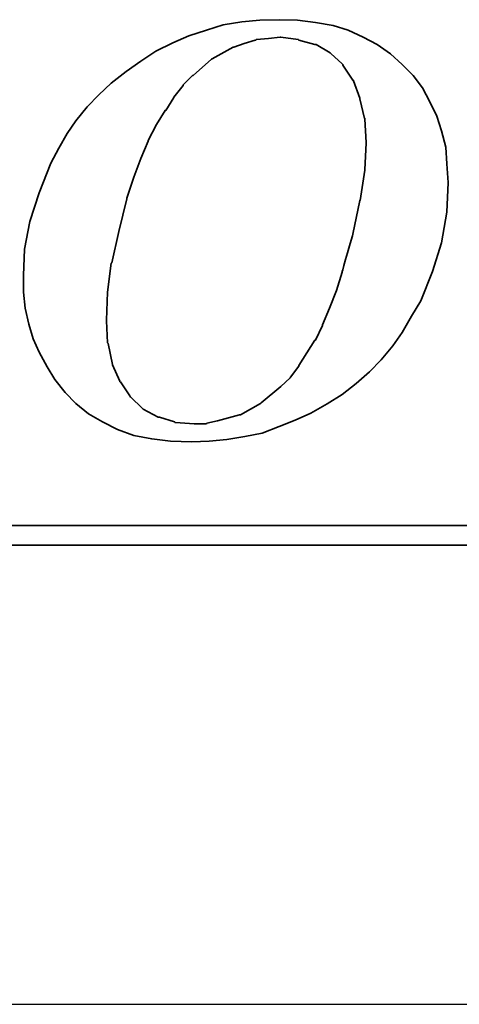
# Model space of a CAD drawing. Header units: millimetres. Extents: x 7 to 218, y 15 to 167.
# Tile 57 of 64: x 190.21 to 193.48, y 78.62 to 85.94. Entities that reach past the tile are written whole.
import ezdxf

# ---------------------------------------------------------------- set-up
doc = ezdxf.new("R2010")
doc.units = ezdxf.units.MM
doc.header["$LTSCALE"] = 0.2
doc.layers.add('layer 1', color=7, linetype='CONTINUOUS')

msp = doc.modelspace()

# ---------------------------------------------------------------- linework, layer by layer
at = {"layer": 'layer 1'}
msp.add_line((119.3408, 78.6232), (211.7192, 78.6232), dxfattribs=at)
at = {"layer": 'layer 1', "color": 1, "lineweight": 35}
for points, knots in [([(190.5538, 83.1694), (190.5538, 83.1694), (190.6321, 83.0875), (190.6321, 83.0875), (190.6321, 83.0875), (190.6321, 83.0875), (190.7266, 83.0096), (190.7266, 83.0096), (190.7266, 83.0096), (190.7266, 83.0096), (190.8301, 82.9498), (190.8301, 82.9498), (190.8301, 82.9498), (190.8301, 82.9498), (190.9426, 82.8931), (190.9426, 82.8931), (190.9426, 82.8931), (190.9426, 82.8931), (191.0632, 82.8499), (191.0632, 82.8499), (191.0632, 82.8499), (191.0632, 82.8499), (191.1973, 82.8238), (191.1973, 82.8238), (191.1973, 82.8238), (191.1973, 82.8238), (191.3359, 82.8067), (191.3359, 82.8067), (191.3359, 82.8067), (191.3359, 82.8067), (191.4952, 82.8022), (191.4952, 82.8022), (191.4952, 82.8022), (191.4952, 82.8022), (191.6248, 82.8067), (191.6248, 82.8067), (191.6248, 82.8067), (191.6248, 82.8067), (191.7544, 82.8202), (191.7544, 82.8202), (191.7544, 82.8202), (191.7544, 82.8202), (191.8885, 82.8413), (191.8885, 82.8413), (191.8885, 82.8413), (191.8885, 82.8413), (192.0181, 82.867), (192.0181, 82.867), (192.0181, 82.867), (192.0181, 82.867), (192.1432, 82.9147), (192.1432, 82.9147), (192.1432, 82.9147), (192.1432, 82.9147), (192.2638, 82.9624), (192.2638, 82.9624), (192.2638, 82.9624), (192.2638, 82.9624), (192.3808, 83.0146), (192.3808, 83.0146), (192.3808, 83.0146), (192.3808, 83.0146), (192.5014, 83.083), (192.5014, 83.083), (192.5014, 83.083), (192.5014, 83.083), (192.6139, 83.1523), (192.6139, 83.1523), (192.6139, 83.1523), (192.6139, 83.1523), (192.7174, 83.2342), (192.7174, 83.2342), (192.7174, 83.2342), (192.7174, 83.2342), (192.8169, 83.3206), (192.8169, 83.3206), (192.8169, 83.3206), (192.8169, 83.3206), (192.9028, 83.411), (192.9028, 83.411), (192.9028, 83.411), (192.9028, 83.411), (192.9892, 83.515), (192.9892, 83.515), (192.9892, 83.515), (192.9892, 83.515), (193.0585, 83.614), (193.0585, 83.614), (193.0585, 83.614), (193.0585, 83.614), (193.1278, 83.7355), (193.1278, 83.7355), (193.1278, 83.7355), (193.1278, 83.7355), (193.1971, 83.848), (193.1971, 83.848), (193.1971, 83.848), (193.1971, 83.848), (193.2835, 84.068), (193.2835, 84.068), (193.2835, 84.068), (193.2835, 84.068), (193.3524, 84.2791), (193.3524, 84.2791), (193.3524, 84.2791), (193.3524, 84.2791), (193.3915, 84.5086), (193.3915, 84.5086), (193.3915, 84.5086), (193.3915, 84.5086), (193.3996, 84.7282), (193.3996, 84.7282), (193.3996, 84.7282), (193.3996, 84.7282), (193.3915, 84.8668), (193.3915, 84.8668), (193.3915, 84.8668), (193.3915, 84.8668), (193.3825, 84.9919), (193.3825, 84.9919), (193.3825, 84.9919), (193.3825, 84.9919), (193.3524, 85.1125), (193.3524, 85.1125), (193.3524, 85.1125), (193.3524, 85.1125), (193.3177, 85.2205), (193.3177, 85.2205), (193.3177, 85.2205), (193.3177, 85.2205), (193.2655, 85.3285), (193.2655, 85.3285), (193.2655, 85.3285), (193.2655, 85.3285), (193.2097, 85.4324), (193.2097, 85.4324), (193.2097, 85.4324), (193.2097, 85.4324), (193.1404, 85.5229), (193.1404, 85.5229), (193.1404, 85.5229), (193.1404, 85.5229), (193.0585, 85.6052), (193.0585, 85.6052), (193.0585, 85.6052), (193.0585, 85.6052), (192.9721, 85.6831), (192.9721, 85.6831), (192.9721, 85.6831), (192.9721, 85.6831), (192.8727, 85.7524), (192.8727, 85.7524), (192.8727, 85.7524), (192.8727, 85.7524), (192.7692, 85.8082), (192.7692, 85.8082), (192.7692, 85.8082), (192.7692, 85.8082), (192.6571, 85.8599), (192.6571, 85.8599), (192.6571, 85.8599), (192.6571, 85.8599), (192.5446, 85.8946), (192.5446, 85.8946), (192.5446, 85.8946), (192.5446, 85.8946), (192.415, 85.9162), (192.415, 85.9162), (192.415, 85.9162), (192.415, 85.9162), (192.2809, 85.9333), (192.2809, 85.9333), (192.2809, 85.9333), (192.2809, 85.9333), (192.1432, 85.9378), (192.1432, 85.9378), (192.1432, 85.9378), (192.1432, 85.9378), (192.001, 85.9333), (192.001, 85.9333), (192.001, 85.9333), (192.001, 85.9333), (191.8669, 85.9207), (191.8669, 85.9207), (191.8669, 85.9207), (191.8669, 85.9207), (191.7283, 85.8991), (191.7283, 85.8991), (191.7283, 85.8991), (191.7283, 85.8991), (191.6037, 85.8599), (191.6037, 85.8599), (191.6037, 85.8599), (191.6037, 85.8599), (191.4736, 85.8172), (191.4736, 85.8172), (191.4736, 85.8172), (191.4736, 85.8172), (191.353, 85.765), (191.353, 85.765), (191.353, 85.765), (191.353, 85.765), (191.2279, 85.7047), (191.2279, 85.7047), (191.2279, 85.7047), (191.2279, 85.7047), (191.1154, 85.6309), (191.1154, 85.6309), (191.1154, 85.6309), (191.1154, 85.6309), (191.0074, 85.5535), (191.0074, 85.5535), (191.0074, 85.5535), (191.0074, 85.5535), (190.8949, 85.4671), (190.8949, 85.4671), (190.8949, 85.4671), (190.8949, 85.4671), (190.804, 85.3807), (190.804, 85.3807), (190.804, 85.3807), (190.804, 85.3807), (190.7176, 85.2898), (190.7176, 85.2898), (190.7176, 85.2898), (190.7176, 85.2898), (190.6321, 85.1863), (190.6321, 85.1863), (190.6321, 85.1863), (190.6321, 85.1863), (190.5673, 85.0913), (190.5673, 85.0913), (190.5673, 85.0913), (190.5673, 85.0913), (190.5061, 84.9829), (190.5061, 84.9829), (190.5061, 84.9829), (190.5061, 84.9829), (190.4463, 84.8713), (190.4463, 84.8713), (190.4463, 84.8713), (190.4463, 84.8713), (190.3594, 84.6508), (190.3594, 84.6508), (190.3594, 84.6508), (190.3594, 84.6508), (190.2901, 84.4388), (190.2901, 84.4388), (190.2901, 84.4388), (190.2901, 84.4388), (190.2514, 84.2323), (190.2514, 84.2323), (190.2514, 84.2323), (190.2514, 84.2323), (190.2433, 84.0379), (190.2433, 84.0379), (190.2433, 84.0379), (190.2433, 84.0379), (190.2433, 83.9128), (190.2433, 83.9128), (190.2433, 83.9128), (190.2433, 83.9128), (190.2559, 83.7958), (190.2559, 83.7958), (190.2559, 83.7958), (190.2559, 83.7958), (190.282, 83.6752), (190.282, 83.6752), (190.282, 83.6752), (190.282, 83.6752), (190.3162, 83.5667), (190.3162, 83.5667), (190.3162, 83.5667), (190.3162, 83.5667), (190.3594, 83.4677), (190.3594, 83.4677), (190.3594, 83.4677), (190.3594, 83.4677), (190.4202, 83.3593), (190.4202, 83.3593), (190.4202, 83.3593), (190.4202, 83.3593), (190.476, 83.2648), (190.476, 83.2648), (190.476, 83.2648), (190.476, 83.2648), (190.5538, 83.1694), (190.5538, 83.1694)], [0, 0, 0, 0, 0.013889, 0.013889, 0.013889, 0.013889, 0.027778, 0.027778, 0.027778, 0.027778, 0.041667, 0.041667, 0.041667, 0.041667, 0.055556, 0.055556, 0.055556, 0.055556, 0.069444, 0.069444, 0.069444, 0.069444, 0.083333, 0.083333, 0.083333, 0.083333, 0.097222, 0.097222, 0.097222, 0.097222, 0.111111, 0.111111, 0.111111, 0.111111, 0.125, 0.125, 0.125, 0.125, 0.138889, 0.138889, 0.138889, 0.138889, 0.152778, 0.152778, 0.152778, 0.152778, 0.166667, 0.166667, 0.166667, 0.166667, 0.180556, 0.180556, 0.180556, 0.180556, 0.194444, 0.194444, 0.194444, 0.194444, 0.208333, 0.208333, 0.208333, 0.208333, 0.222222, 0.222222, 0.222222, 0.222222, 0.236111, 0.236111, 0.236111, 0.236111, 0.25, 0.25, 0.25, 0.25, 0.263889, 0.263889, 0.263889, 0.263889, 0.277778, 0.277778, 0.277778, 0.277778, 0.291667, 0.291667, 0.291667, 0.291667, 0.305556, 0.305556, 0.305556, 0.305556, 0.319444, 0.319444, 0.319444, 0.319444, 0.333333, 0.333333, 0.333333, 0.333333, 0.347222, 0.347222, 0.347222, 0.347222, 0.361111, 0.361111, 0.361111, 0.361111, 0.375, 0.375, 0.375, 0.375, 0.388889, 0.388889, 0.388889, 0.388889, 0.402778, 0.402778, 0.402778, 0.402778, 0.416667, 0.416667, 0.416667, 0.416667, 0.430556, 0.430556, 0.430556, 0.430556, 0.444444, 0.444444, 0.444444, 0.444444, 0.458333, 0.458333, 0.458333, 0.458333, 0.472222, 0.472222, 0.472222, 0.472222, 0.486111, 0.486111, 0.486111, 0.486111, 0.5, 0.5, 0.5, 0.5, 0.513889, 0.513889, 0.513889, 0.513889, 0.527778, 0.527778, 0.527778, 0.527778, 0.541667, 0.541667, 0.541667, 0.541667, 0.555556, 0.555556, 0.555556, 0.555556, 0.569444, 0.569444, 0.569444, 0.569444, 0.583333, 0.583333, 0.583333, 0.583333, 0.597222, 0.597222, 0.597222, 0.597222, 0.611111, 0.611111, 0.611111, 0.611111, 0.625, 0.625, 0.625, 0.625, 0.638889, 0.638889, 0.638889, 0.638889, 0.652778, 0.652778, 0.652778, 0.652778, 0.666667, 0.666667, 0.666667, 0.666667, 0.680556, 0.680556, 0.680556, 0.680556, 0.694444, 0.694444, 0.694444, 0.694444, 0.708333, 0.708333, 0.708333, 0.708333, 0.722222, 0.722222, 0.722222, 0.722222, 0.736111, 0.736111, 0.736111, 0.736111, 0.75, 0.75, 0.75, 0.75, 0.763889, 0.763889, 0.763889, 0.763889, 0.777778, 0.777778, 0.777778, 0.777778, 0.791667, 0.791667, 0.791667, 0.791667, 0.805556, 0.805556, 0.805556, 0.805556, 0.819444, 0.819444, 0.819444, 0.819444, 0.833333, 0.833333, 0.833333, 0.833333, 0.847222, 0.847222, 0.847222, 0.847222, 0.861111, 0.861111, 0.861111, 0.861111, 0.875, 0.875, 0.875, 0.875, 0.888889, 0.888889, 0.888889, 0.888889, 0.902778, 0.902778, 0.902778, 0.902778, 0.916667, 0.916667, 0.916667, 0.916667, 0.930556, 0.930556, 0.930556, 0.930556, 0.944444, 0.944444, 0.944444, 0.944444, 0.958333, 0.958333, 0.958333, 0.958333, 0.972222, 0.972222, 0.972222, 0.972222, 0.986111, 0.986111, 0.986111, 0.986111, 1, 1, 1, 1]), ([(191.0115, 84.6121), (191.0115, 84.6121), (191.0632, 84.7678), (191.0632, 84.7678), (191.0632, 84.7678), (191.0632, 84.7678), (191.1154, 84.9059), (191.1154, 84.9059), (191.1154, 84.9059), (191.1154, 84.9059), (191.1712, 85.0351), (191.1712, 85.0351), (191.1712, 85.0351), (191.1712, 85.0351), (191.1712, 85.0396), (191.1712, 85.0396), (191.1712, 85.0396), (191.1712, 85.0396), (191.2315, 85.1602), (191.2315, 85.1602), (191.2315, 85.1602), (191.2315, 85.1602), (191.2963, 85.2637), (191.2963, 85.2637), (191.2963, 85.2637), (191.2963, 85.2637), (191.3008, 85.2637), (191.3008, 85.2637), (191.3008, 85.2637), (191.3008, 85.2637), (191.3611, 85.3586), (191.3611, 85.3586), (191.3611, 85.3586), (191.3611, 85.3586), (191.3611, 85.3631), (191.3611, 85.3631), (191.3611, 85.3631), (191.3611, 85.3631), (191.4309, 85.45), (191.4309, 85.45), (191.4309, 85.45), (191.4309, 85.45), (191.4309, 85.4536), (191.4309, 85.4536), (191.4309, 85.4536), (191.4309, 85.4536), (191.4997, 85.5229), (191.4997, 85.5229), (191.4997, 85.5229), (191.4997, 85.5229), (191.5042, 85.5229), (191.5042, 85.5229), (191.5042, 85.5229), (191.5042, 85.5229), (191.6419, 85.6444), (191.6419, 85.6444), (191.6419, 85.6444), (191.6419, 85.6444), (191.6464, 85.648), (191.6464, 85.648), (191.6464, 85.648), (191.6464, 85.648), (191.8021, 85.7344), (191.8021, 85.7344), (191.8021, 85.7344), (191.8021, 85.7344), (191.8066, 85.7344), (191.8066, 85.7344), (191.8066, 85.7344), (191.8066, 85.7344), (191.884, 85.7605), (191.884, 85.7605), (191.884, 85.7605), (191.884, 85.7605), (191.9659, 85.7866), (191.9659, 85.7866), (191.9659, 85.7866), (191.9659, 85.7866), (191.9704, 85.7866), (191.9704, 85.7866), (191.9704, 85.7866), (191.9704, 85.7866), (191.9749, 85.7911), (191.9749, 85.7911), (191.9749, 85.7911), (191.9749, 85.7911), (192.0649, 85.7992), (192.0649, 85.7992), (192.0649, 85.7992), (192.0649, 85.7992), (192.1513, 85.8082), (192.1513, 85.8082), (192.1513, 85.8082), (192.1513, 85.8082), (192.1558, 85.8082), (192.1558, 85.8082), (192.1558, 85.8082), (192.1558, 85.8082), (192.2859, 85.7911), (192.2859, 85.7911), (192.2859, 85.7911), (192.2859, 85.7911), (192.2899, 85.7866), (192.2899, 85.7866), (192.2899, 85.7866), (192.2899, 85.7866), (192.4105, 85.7524), (192.4105, 85.7524), (192.4105, 85.7524), (192.4105, 85.7524), (192.415, 85.7524), (192.415, 85.7524), (192.415, 85.7524), (192.415, 85.7524), (192.4191, 85.7524), (192.4191, 85.7524), (192.4191, 85.7524), (192.4191, 85.7524), (192.523, 85.6912), (192.523, 85.6912), (192.523, 85.6912), (192.523, 85.6912), (192.5275, 85.6876), (192.5275, 85.6876), (192.5275, 85.6876), (192.5275, 85.6876), (192.6139, 85.6093), (192.6139, 85.6093), (192.6139, 85.6093), (192.6139, 85.6093), (192.6184, 85.6052), (192.6184, 85.6052), (192.6184, 85.6052), (192.6184, 85.6052), (192.6184, 85.6007), (192.6184, 85.6007), (192.6184, 85.6007), (192.6184, 85.6007), (192.6918, 85.4882), (192.6918, 85.4882), (192.6918, 85.4882), (192.6918, 85.4882), (192.6958, 85.4882), (192.6958, 85.4882), (192.6958, 85.4882), (192.6958, 85.4882), (192.6958, 85.4842), (192.6958, 85.4842), (192.6958, 85.4842), (192.6958, 85.4842), (192.7435, 85.3546), (192.7435, 85.3546), (192.7435, 85.3546), (192.7435, 85.3546), (192.7435, 85.3501), (192.7435, 85.3501), (192.7435, 85.3501), (192.7435, 85.3501), (192.7777, 85.2038), (192.7777, 85.2038), (192.7777, 85.2038), (192.7777, 85.2038), (192.7822, 85.2038), (192.7822, 85.2038), (192.7822, 85.2038), (192.7822, 85.2038), (192.7822, 85.1989), (192.7822, 85.1989), (192.7822, 85.1989), (192.7822, 85.1989), (192.7912, 85.0261), (192.7912, 85.0261), (192.7912, 85.0261), (192.7912, 85.0261), (192.7912, 85.022), (192.7912, 85.022), (192.7912, 85.022), (192.7912, 85.022), (192.7822, 84.8236), (192.7822, 84.8236), (192.7822, 84.8236), (192.7822, 84.8236), (192.7822, 84.8191), (192.7822, 84.8191), (192.7822, 84.8191), (192.7822, 84.8191), (192.7476, 84.595), (192.7476, 84.595), (192.7476, 84.595), (192.7476, 84.595), (192.7435, 84.595), (192.7435, 84.595), (192.7435, 84.595), (192.7435, 84.595), (192.6918, 84.3439), (192.6918, 84.3439), (192.6918, 84.3439), (192.6918, 84.3439), (192.6139, 84.068), (192.6139, 84.068), (192.6139, 84.068), (192.6139, 84.068), (192.6139, 84.0631), (192.6139, 84.0631), (192.6139, 84.0631), (192.6139, 84.0631), (192.5707, 83.9254), (192.5707, 83.9254), (192.5707, 83.9254), (192.5707, 83.9254), (192.5185, 83.7958), (192.5185, 83.7958), (192.5185, 83.7958), (192.5185, 83.7958), (192.4672, 83.6707), (192.4672, 83.6707), (192.4672, 83.6707), (192.4672, 83.6707), (192.4672, 83.6662), (192.4672, 83.6662), (192.4672, 83.6662), (192.4672, 83.6662), (192.415, 83.5582), (192.415, 83.5582), (192.415, 83.5582), (192.415, 83.5582), (192.4105, 83.5582), (192.4105, 83.5582), (192.4105, 83.5582), (192.4105, 83.5582), (192.3502, 83.4632), (192.3502, 83.4632), (192.3502, 83.4632), (192.3502, 83.4632), (192.2899, 83.3683), (192.2899, 83.3683), (192.2899, 83.3683), (192.2899, 83.3683), (192.2899, 83.3638), (192.2899, 83.3638), (192.2899, 83.3638), (192.2899, 83.3638), (192.2296, 83.2819), (192.2296, 83.2819), (192.2296, 83.2819), (192.2296, 83.2819), (192.2251, 83.2774), (192.2251, 83.2774), (192.2251, 83.2774), (192.2251, 83.2774), (192.1558, 83.2126), (192.1558, 83.2126), (192.1558, 83.2126), (192.1558, 83.2126), (192.0096, 83.0915), (192.0096, 83.0915), (192.0096, 83.0915), (192.0096, 83.0915), (192.0046, 83.0875), (192.0046, 83.0875), (192.0046, 83.0875), (192.0046, 83.0875), (191.8579, 83.0011), (191.8579, 83.0011), (191.8579, 83.0011), (191.8579, 83.0011), (191.8534, 83.0011), (191.8534, 83.0011), (191.8534, 83.0011), (191.8534, 83.0011), (191.8498, 83.0011), (191.8498, 83.0011), (191.8498, 83.0011), (191.8498, 83.0011), (191.6851, 82.9579), (191.6851, 82.9579), (191.6851, 82.9579), (191.6851, 82.9579), (191.6077, 82.9403), (191.6077, 82.9403), (191.6077, 82.9403), (191.6077, 82.9403), (191.6037, 82.9363), (191.6037, 82.9363), (191.6037, 82.9363), (191.6037, 82.9363), (191.5987, 82.9363), (191.5987, 82.9363), (191.5987, 82.9363), (191.5987, 82.9363), (191.5123, 82.9363), (191.5123, 82.9363), (191.5123, 82.9363), (191.5123, 82.9363), (191.3746, 82.9448), (191.3746, 82.9448), (191.3746, 82.9448), (191.3746, 82.9448), (191.3701, 82.9448), (191.3701, 82.9448), (191.3701, 82.9448), (191.3701, 82.9448), (191.3656, 82.9498), (191.3656, 82.9498), (191.3656, 82.9498), (191.3656, 82.9498), (191.2536, 82.984), (191.2536, 82.984), (191.2536, 82.984), (191.2536, 82.984), (191.2495, 82.984), (191.2495, 82.984), (191.2495, 82.984), (191.2495, 82.984), (191.245, 82.984), (191.245, 82.984), (191.245, 82.984), (191.245, 82.984), (191.1325, 83.0443), (191.1325, 83.0443), (191.1325, 83.0443), (191.1325, 83.0443), (191.1285, 83.0488), (191.1285, 83.0488), (191.1285, 83.0488), (191.1285, 83.0488), (191.038, 83.1352), (191.038, 83.1352), (191.038, 83.1352), (191.038, 83.1352), (191.0331, 83.1397), (191.0331, 83.1397), (191.0331, 83.1397), (191.0331, 83.1397), (191.0331, 83.1433), (191.0331, 83.1433), (191.0331, 83.1433), (191.0331, 83.1433), (190.9642, 83.2477), (190.9642, 83.2477), (190.9642, 83.2477), (190.9642, 83.2477), (190.9597, 83.2477), (190.9597, 83.2477), (190.9597, 83.2477), (190.9597, 83.2477), (190.9597, 83.2513), (190.9597, 83.2513), (190.9597, 83.2513), (190.9597, 83.2513), (190.9039, 83.3728), (190.9039, 83.3728), (190.9039, 83.3728), (190.9039, 83.3728), (190.9039, 83.3773), (190.9039, 83.3773), (190.9039, 83.3773), (190.9039, 83.3773), (190.8738, 83.5321), (190.8738, 83.5321), (190.8738, 83.5321), (190.8738, 83.5321), (190.8688, 83.5366), (190.8688, 83.5366), (190.8688, 83.5366), (190.8688, 83.5366), (190.8607, 83.7004), (190.8607, 83.7004), (190.8607, 83.7004), (190.8607, 83.7004), (190.8607, 83.7049), (190.8607, 83.7049), (190.8607, 83.7049), (190.8607, 83.7049), (190.8688, 83.9128), (190.8688, 83.9128), (190.8688, 83.9128), (190.8688, 83.9128), (190.8949, 84.1279), (190.8949, 84.1279), (190.8949, 84.1279), (190.8949, 84.1279), (190.8994, 84.1324), (190.8994, 84.1324), (190.8994, 84.1324), (190.8994, 84.1324), (190.9512, 84.3655), (190.9512, 84.3655), (190.9512, 84.3655), (190.9512, 84.3655), (191.0115, 84.6076), (191.0115, 84.6076), (191.0115, 84.6076), (191.0115, 84.6076), (191.0115, 84.6121), (191.0115, 84.6121)], [0, 0, 0, 0, 0.010101, 0.010101, 0.010101, 0.010101, 0.020202, 0.020202, 0.020202, 0.020202, 0.030303, 0.030303, 0.030303, 0.030303, 0.040404, 0.040404, 0.040404, 0.040404, 0.050505, 0.050505, 0.050505, 0.050505, 0.060606, 0.060606, 0.060606, 0.060606, 0.070707, 0.070707, 0.070707, 0.070707, 0.080808, 0.080808, 0.080808, 0.080808, 0.090909, 0.090909, 0.090909, 0.090909, 0.10101, 0.10101, 0.10101, 0.10101, 0.111111, 0.111111, 0.111111, 0.111111, 0.121212, 0.121212, 0.121212, 0.121212, 0.131313, 0.131313, 0.131313, 0.131313, 0.141414, 0.141414, 0.141414, 0.141414, 0.151515, 0.151515, 0.151515, 0.151515, 0.161616, 0.161616, 0.161616, 0.161616, 0.171717, 0.171717, 0.171717, 0.171717, 0.181818, 0.181818, 0.181818, 0.181818, 0.191919, 0.191919, 0.191919, 0.191919, 0.20202, 0.20202, 0.20202, 0.20202, 0.212121, 0.212121, 0.212121, 0.212121, 0.222222, 0.222222, 0.222222, 0.222222, 0.232323, 0.232323, 0.232323, 0.232323, 0.242424, 0.242424, 0.242424, 0.242424, 0.252525, 0.252525, 0.252525, 0.252525, 0.262626, 0.262626, 0.262626, 0.262626, 0.272727, 0.272727, 0.272727, 0.272727, 0.282828, 0.282828, 0.282828, 0.282828, 0.292929, 0.292929, 0.292929, 0.292929, 0.30303, 0.30303, 0.30303, 0.30303, 0.313131, 0.313131, 0.313131, 0.313131, 0.323232, 0.323232, 0.323232, 0.323232, 0.333333, 0.333333, 0.333333, 0.333333, 0.343434, 0.343434, 0.343434, 0.343434, 0.353535, 0.353535, 0.353535, 0.353535, 0.363636, 0.363636, 0.363636, 0.363636, 0.373737, 0.373737, 0.373737, 0.373737, 0.383838, 0.383838, 0.383838, 0.383838, 0.393939, 0.393939, 0.393939, 0.393939, 0.40404, 0.40404, 0.40404, 0.40404, 0.414141, 0.414141, 0.414141, 0.414141, 0.424242, 0.424242, 0.424242, 0.424242, 0.434343, 0.434343, 0.434343, 0.434343, 0.444444, 0.444444, 0.444444, 0.444444, 0.454545, 0.454545, 0.454545, 0.454545, 0.464646, 0.464646, 0.464646, 0.464646, 0.474747, 0.474747, 0.474747, 0.474747, 0.484848, 0.484848, 0.484848, 0.484848, 0.494949, 0.494949, 0.494949, 0.49495, 0.505051, 0.505051, 0.505051, 0.505051, 0.515152, 0.515152, 0.515152, 0.515152, 0.525253, 0.525253, 0.525253, 0.525253, 0.535354, 0.535354, 0.535354, 0.535354, 0.545455, 0.545455, 0.545455, 0.545455, 0.555556, 0.555556, 0.555556, 0.555556, 0.565657, 0.565657, 0.565657, 0.565657, 0.575758, 0.575758, 0.575758, 0.575758, 0.585859, 0.585859, 0.585859, 0.585859, 0.59596, 0.59596, 0.59596, 0.59596, 0.606061, 0.606061, 0.606061, 0.606061, 0.616162, 0.616162, 0.616162, 0.616162, 0.626263, 0.626263, 0.626263, 0.626263, 0.636364, 0.636364, 0.636364, 0.636364, 0.646465, 0.646465, 0.646465, 0.646465, 0.656566, 0.656566, 0.656566, 0.656566, 0.666667, 0.666667, 0.666667, 0.666667, 0.676768, 0.676768, 0.676768, 0.676768, 0.686869, 0.686869, 0.686869, 0.686869, 0.69697, 0.69697, 0.69697, 0.69697, 0.707071, 0.707071, 0.707071, 0.707071, 0.717172, 0.717172, 0.717172, 0.717172, 0.727273, 0.727273, 0.727273, 0.727273, 0.737374, 0.737374, 0.737374, 0.737374, 0.747475, 0.747475, 0.747475, 0.747475, 0.757576, 0.757576, 0.757576, 0.757576, 0.767677, 0.767677, 0.767677, 0.767677, 0.777778, 0.777778, 0.777778, 0.777778, 0.787879, 0.787879, 0.787879, 0.787879, 0.79798, 0.79798, 0.79798, 0.79798, 0.808081, 0.808081, 0.808081, 0.808081, 0.818182, 0.818182, 0.818182, 0.818182, 0.828283, 0.828283, 0.828283, 0.828283, 0.838384, 0.838384, 0.838384, 0.838384, 0.848485, 0.848485, 0.848485, 0.848485, 0.858586, 0.858586, 0.858586, 0.858586, 0.868687, 0.868687, 0.868687, 0.868687, 0.878788, 0.878788, 0.878788, 0.878788, 0.888889, 0.888889, 0.888889, 0.888889, 0.89899, 0.89899, 0.89899, 0.89899, 0.909091, 0.909091, 0.909091, 0.909091, 0.919192, 0.919192, 0.919192, 0.919192, 0.929293, 0.929293, 0.929293, 0.929293, 0.939394, 0.939394, 0.939394, 0.939394, 0.949495, 0.949495, 0.949495, 0.949495, 0.959596, 0.959596, 0.959596, 0.959596, 0.969697, 0.969697, 0.969697, 0.969697, 0.979798, 0.979798, 0.979798, 0.979798, 0.989899, 0.989899, 0.989899, 0.989899, 1, 1, 1, 1]), ([(197.7741, 82.7203), (197.7741, 82.7203), (197.7741, 82.2149), (197.7741, 82.2149), (197.7741, 82.2149), (197.7741, 82.2149), (197.7741, 82.1803), (197.7741, 82.1803), (197.7741, 82.1803), (197.7741, 82.1803), (197.7394, 82.1803), (197.7394, 82.1803), (197.7394, 82.1803), (197.7394, 82.1803), (168.2113, 82.1803), (168.2113, 82.1803), (168.2113, 82.1803), (168.2113, 82.1803), (168.2113, 82.0336), (168.2113, 82.0336), (168.2113, 82.0336), (168.2113, 82.0336), (199.0309, 82.0336), (199.0309, 82.0336), (199.0309, 82.0336), (199.0309, 82.0336), (197.7741, 82.7203), (197.7741, 82.7203)], [0, 0, 0, 0, 0.142857, 0.142857, 0.142857, 0.142857, 0.285714, 0.285714, 0.285714, 0.285714, 0.428571, 0.428571, 0.428571, 0.428571, 0.571429, 0.571429, 0.571429, 0.571429, 0.714286, 0.714286, 0.714286, 0.714286, 0.857143, 0.857143, 0.857143, 0.857143, 1, 1, 1, 1])]:
    msp.add_open_spline(points, degree=3, knots=knots, dxfattribs=at)

doc.saveas('drawing.dxf')
